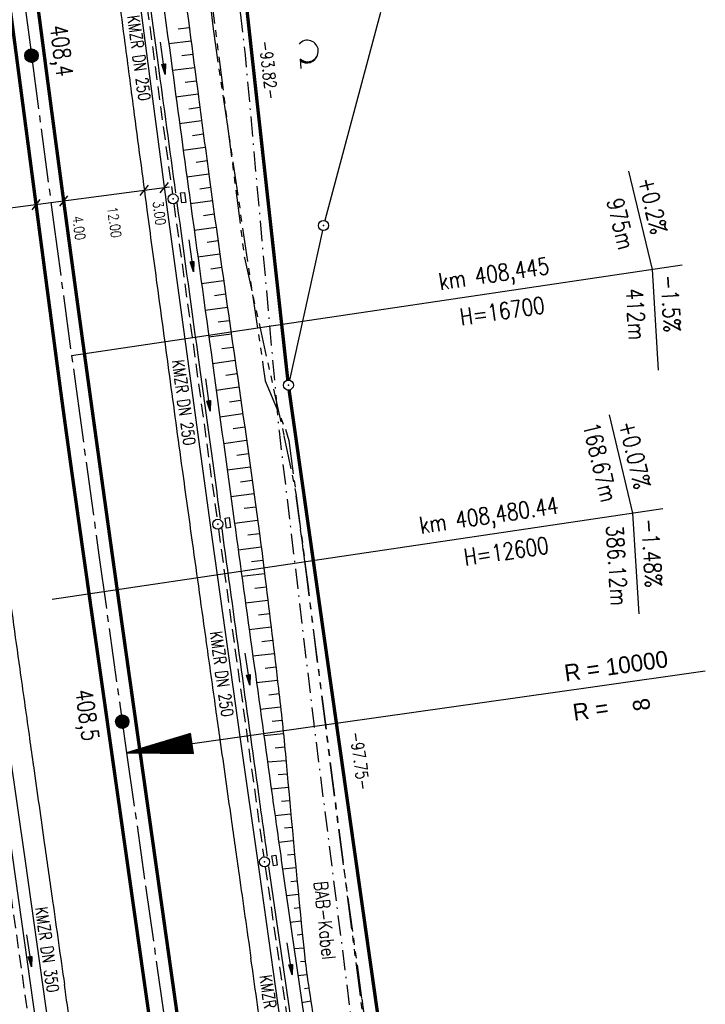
# Model space of a CAD drawing. Extents: x 446224 to 446791, y 446199 to 447379.
# Tile 25 of 113: x 446502 to 446604, y 446660 to 446807. Entities that reach past the tile are written whole.
import ezdxf
from ezdxf.enums import TextEntityAlignment as Align

# ---------------------------------------------------------------- set-up
doc = ezdxf.new("R2010")
doc.units = 0
doc.header["$LTSCALE"] = 2
doc.header["$MEASUREMENT"] = 0
for name, pattern in [('ACHSE', [5.5, 4, -0.5, 0.5, -0.5]), ('AUSGEZOGEN', [0]), ('BAB-FM2', [2.6, 1.5, -0.5, 0.1, -0.5]), ('GESTRICH-X2', [1.5, 1, -0.5]), ('PHANTOMX2', [5, 2.5, -0.5, 0.5, -0.5, 0.5, -0.5])]:
    doc.linetypes.add(name, pattern=pattern)
doc.layers.get('0').update_dxf_attribs({"linetype": 'AUSGEZOGEN'})
for name, color, linetype in [('201-ABSTAND', 8, 'AUSGEZOGEN'), ('201-GRENZL', 8, 'AUSGEZOGEN'), ('201-GRENZL-BAB', 7, 'AUSGEZOGEN'), ('201-GRENZP-BAB', 7, 'AUSGEZOGEN'), ('201GRENZP', 8, 'AUSGEZOGEN'), ('ACHSELEMENT', 1, 'AUSGEZOGEN'), ('ACHSETOP', 250, 'ACHSE'), ('BAB_FM', 5, 'BAB-FM2'), ('BOESCHG', 250, 'AUSGEZOGEN'), ('FBRTOP', 250, 'AUSGEZOGEN'), ('HEKT_B', 250, 'CONTINUOUS'), ('KANAL', 7, 'GESTRICH-X2'), ('Lichtwellenleiter COLT', 46, 'PHANTOMX2'), ('Lichtwellenleiter GLH', 46, 'PHANTOMX2'), ('MULDE', 250, 'AUSGEZOGEN'), ('NZ', 250, 'AUSGEZOGEN'), ('PFEIL', 7, 'CONTINUOUS'), ('PFEILTOP', 200, 'AUSGEZOGEN'), ('SCHRIFT', 7, 'AUSGEZOGEN'), ('SCHSYMBOL', 200, 'AUSGEZOGEN'), ('TEXTO', 4, 'CONTINUOUS'), ('WALD', 8, 'AUSGEZOGEN')]:
    doc.layers.add(name, color=color, linetype=linetype)
doc.styles.add('ROMANS', font='romans.shx', dxfattribs={"width": 0.8})
doc.styles.add('UNIR-H', font='unir_h.shx', dxfattribs={"width": 0.8})

# ---------------------------------------------------------------- blocks, each defined once
blk = doc.blocks.new('*X15')
at = {"color": 0}
for p, q in [((212.2338378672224, 257.3935923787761), (213.2417524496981, 258.4015069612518)), ((212.2358318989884, 257.4662970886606), (213.1690477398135, 258.3995129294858)), ((212.2367523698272, 257.3257962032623), (213.3095486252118, 258.3985924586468)), ((212.2437289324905, 257.2620620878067), (213.3732827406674, 258.3916158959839)), ((212.2440325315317, 257.5452083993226), (213.0901364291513, 258.3913122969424)), ((212.2541807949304, 257.201803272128), (213.4335415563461, 258.3811640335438)), ((212.2606187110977, 257.6325052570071), (213.0028395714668, 258.3747261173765)), ((212.2676832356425, 257.1445950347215), (213.4907497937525, 258.3676615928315)), ((212.283919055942, 257.0901201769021), (213.5452246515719, 258.3514257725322)), ((212.2898237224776, 257.732420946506), (212.9029238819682, 258.3455211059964)), ((212.3026459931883, 257.0381364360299), (213.5972083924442, 258.3326988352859)), ((212.3236761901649, 256.9884559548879), (213.6468888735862, 258.3116686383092)), ((212.3425626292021, 257.8558705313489), (212.7794742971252, 258.2927821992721)), ((212.3468627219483, 256.9409318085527), (213.6944130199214, 258.2884821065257)), ((212.3720904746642, 256.8954488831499), (213.739895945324, 258.2632543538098)), ((212.3992698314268, 256.851917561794), (213.7834272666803, 258.2360749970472)), ((212.4283322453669, 256.8102692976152), (213.8250755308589, 258.2070125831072)), ((212.4592271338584, 256.770453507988), (213.864891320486, 258.1761176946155)), ((212.4919197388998, 256.7324354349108), (213.9029093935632, 258.1434250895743)), ((212.5263897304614, 256.6961947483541), (213.9391500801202, 258.1089550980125)), ((212.5626304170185, 256.6617247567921), (213.9736200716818, 258.0727144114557)), ((212.6006484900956, 256.6290321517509), (214.0063126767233, 258.0346963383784)), ((212.6404642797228, 256.5981372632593), (214.0372075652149, 257.9948805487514)), ((212.6821125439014, 256.5690748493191), (214.0662699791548, 257.9532322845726)), ((212.7256438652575, 256.5418954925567), (214.0934493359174, 257.9097009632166)), ((212.7711267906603, 256.5166677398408), (214.1186770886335, 257.8642180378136)), ((212.8186509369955, 256.4934812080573), (214.1418636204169, 257.8166938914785)), ((212.8683314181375, 256.4724510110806), (214.1628938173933, 257.7670134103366)), ((212.9203151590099, 256.4537240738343), (214.1816207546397, 257.7150296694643)), ((212.9747900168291, 256.437488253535), (214.197856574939, 257.6605548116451)), ((213.0319982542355, 256.4239858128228), (214.2113590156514, 257.6033465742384)), ((213.0922570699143, 256.4135339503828), (214.2218108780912, 257.5430877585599)), ((213.1559911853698, 256.4065573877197), (214.2287874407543, 257.4793536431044)), ((213.2237873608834, 256.4036428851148), (214.2317019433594, 257.4115574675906)), ((213.2964920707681, 256.4056369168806), (214.2297079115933, 257.3388527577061)), ((213.3754033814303, 256.4138375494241), (214.22150727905, 257.2599414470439)), ((213.4627002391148, 256.4304237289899), (214.2049210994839, 257.1726445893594)), ((213.5626159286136, 256.4596287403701), (214.1757160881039, 257.0727288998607)), ((213.6860655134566, 256.5123676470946), (214.1229771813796, 256.9492793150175))]:
    blk.add_line(p, q, dxfattribs=at)
blk = doc.blocks.new('SRMAST2')
at = {"color": 0}
blk.add_circle((0, 0), 0.9989724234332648, dxfattribs=at)
blk.add_point((0, 0), dxfattribs=at)
blk.add_blockref('*X15', (-213.2327699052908, -257.4025749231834))
blk = doc.blocks.new('*X37')
at = {"color": 0}
for p, q in [((770.5477470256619, 144.9292139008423), (770.6591946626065, 145.0406615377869)), ((770.5605260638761, 145.0127036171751), (770.6498082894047, 145.1019858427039)), ((770.5733051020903, 145.0961933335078), (770.6404219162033, 145.1633101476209)), ((770.5860841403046, 145.1796830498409), (770.6310355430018, 145.2246344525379)), ((770.5988631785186, 145.2631727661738), (770.6216491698, 145.285958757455)), ((770.2410501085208, 142.9254607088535), (770.8844676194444, 143.5688782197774)), ((770.2538291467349, 143.0089504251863), (770.8750812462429, 143.6302025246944)), ((770.2666081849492, 143.092440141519), (770.8656948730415, 143.6915268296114)), ((770.2793872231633, 143.1759298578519), (770.8563084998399, 143.7528511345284)), ((770.2921662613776, 143.259419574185), (770.8469221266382, 143.8141754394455)), ((770.3049452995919, 143.3429092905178), (770.8375357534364, 143.8754997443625)), ((770.3177243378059, 143.4263990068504), (770.8281493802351, 143.9368240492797)), ((770.3305033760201, 143.5098887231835), (770.8187630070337, 143.9981483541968)), ((770.3432824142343, 143.5933784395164), (770.8093766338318, 144.0594726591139)), ((770.3560614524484, 143.6768681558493), (770.7999902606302, 144.1207969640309)), ((770.3688404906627, 143.7603578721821), (770.7906038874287, 144.1821212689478)), ((770.3816195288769, 143.8438475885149), (770.7812175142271, 144.2434455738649)), ((770.3943985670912, 143.9273373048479), (770.7718311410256, 144.3047698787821)), ((770.4071776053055, 144.0108270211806), (770.7624447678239, 144.3660941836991)), ((770.4199566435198, 144.0943167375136), (770.7530583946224, 144.4274184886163)), ((770.4327356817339, 144.1778064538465), (770.7436720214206, 144.4887427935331)), ((770.4455147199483, 144.2612961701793), (770.7342856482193, 144.5500670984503)), ((770.4582937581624, 144.344785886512), (770.7248992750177, 144.6113914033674)), ((770.4710727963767, 144.4282756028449), (770.7155129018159, 144.6727157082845)), ((770.4838518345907, 144.511765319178), (770.7061265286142, 144.7340400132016)), ((770.4966308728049, 144.5952550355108), (770.6967401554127, 144.7953643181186)), ((770.5094099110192, 144.6787447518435), (770.6873537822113, 144.8566886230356)), ((770.5221889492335, 144.7622344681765), (770.6779674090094, 144.9180129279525)), ((770.5349679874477, 144.8457241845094), (770.6685810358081, 144.9793372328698)), ((769.9343531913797, 140.9217075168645), (771.1097405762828, 142.0970949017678)), ((769.9471322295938, 141.0051972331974), (771.1003542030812, 142.1584192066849)), ((769.959911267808, 141.0886869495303), (771.0909678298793, 142.219743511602)), ((769.9726903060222, 141.172176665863), (771.0815814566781, 142.2810678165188)), ((769.9854693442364, 141.255666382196), (771.0721950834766, 142.342392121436)), ((769.9982483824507, 141.3391560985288), (771.0628087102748, 142.4037164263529)), ((770.0110274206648, 141.4226458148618), (771.0534223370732, 142.46504073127)), ((770.0238064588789, 141.5061355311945), (771.0440359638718, 142.5263650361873)), ((770.0365854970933, 141.5896252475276), (771.0346495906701, 142.5876893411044)), ((770.0493645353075, 141.6731149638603), (771.0252632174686, 142.6490136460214)), ((770.0621435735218, 141.7566046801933), (771.0158768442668, 142.7103379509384)), ((770.0749226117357, 141.8400943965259), (771.0064904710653, 142.7716622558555)), ((770.0877016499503, 141.923584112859), (770.9971040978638, 142.8329865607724)), ((770.1004806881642, 142.0070738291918), (770.9877177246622, 142.8943108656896)), ((770.1132597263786, 142.0905635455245), (770.9783313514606, 142.9556351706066)), ((770.1260387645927, 142.1740532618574), (770.9689449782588, 143.0169594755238)), ((770.138817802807, 142.2575429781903), (770.9595586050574, 143.0782837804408)), ((770.1515968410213, 142.3410326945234), (770.9501722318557, 143.1396080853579)), ((770.1643758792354, 142.4245224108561), (770.9407858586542, 143.2009323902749)), ((770.1771549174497, 142.5080121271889), (770.9313994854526, 143.2622566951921)), ((770.1899339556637, 142.591501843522), (770.9220131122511, 143.3235810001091)), ((770.2027129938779, 142.6749915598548), (770.9126267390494, 143.3849053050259)), ((770.2154920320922, 142.7584812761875), (770.9032403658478, 143.446229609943)), ((770.2282710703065, 142.8419709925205), (770.8938539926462, 143.50755391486)), ((769.6404353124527, 139.0014440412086), (771.3256271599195, 140.6866358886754)), ((769.6532143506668, 139.0849337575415), (771.3162407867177, 140.7479601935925)), ((769.665993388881, 139.1684234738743), (771.3068544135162, 140.8092844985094)), ((769.6787724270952, 139.2519131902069), (771.2974680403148, 140.8706088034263)), ((769.6915514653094, 139.33540290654), (771.2880816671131, 140.9319331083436)), ((769.7043305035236, 139.4188926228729), (771.2786952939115, 140.9932574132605)), ((769.7171095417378, 139.5023823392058), (771.2693089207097, 141.0545817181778)), ((769.729888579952, 139.5858720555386), (771.2599225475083, 141.1159060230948)), ((769.7426676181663, 139.6693617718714), (771.2505361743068, 141.1772303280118)), ((769.7554466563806, 139.7528514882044), (771.2411498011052, 141.2385546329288)), ((769.7682256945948, 139.8363412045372), (771.2317634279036, 141.2998789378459)), ((769.781004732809, 139.91983092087), (771.2223770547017, 141.3612032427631)), ((769.7937837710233, 140.003320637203), (771.2129906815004, 141.42252754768)), ((769.8065628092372, 140.0868103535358), (771.203604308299, 141.4838518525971)), ((769.8193418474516, 140.1703000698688), (771.1942179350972, 141.5451761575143)), ((769.8321208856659, 140.2537897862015), (771.1848315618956, 141.6065004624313)), ((769.84489992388, 140.3372795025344), (771.175445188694, 141.6678247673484)), ((769.8576789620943, 140.4207692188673), (771.1660588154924, 141.7291490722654)), ((769.8704580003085, 140.5042589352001), (771.1566724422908, 141.7904733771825)), ((769.8832370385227, 140.5877486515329), (771.1472860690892, 141.8517976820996)), ((769.8960160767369, 140.671238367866), (771.1378996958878, 141.9131219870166)), ((769.9087951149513, 140.7547280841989), (771.1285133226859, 141.9744462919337)), ((769.9215741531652, 140.8382178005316), (771.1191269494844, 142.0357705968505)), ((769.3337383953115, 136.9976908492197), (771.5509001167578, 139.2148525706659)), ((769.3465174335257, 137.0811805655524), (771.541513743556, 139.2761768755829)), ((769.3592964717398, 137.1646702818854), (771.5321273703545, 139.3375011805)), ((769.372075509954, 137.2481599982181), (771.5227409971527, 139.3988254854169)), ((769.3848545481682, 137.331649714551), (771.5133546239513, 139.4601497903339)), ((769.3976335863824, 137.4151394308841), (771.5039682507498, 139.5214740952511)), ((769.4104126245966, 137.4986291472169), (771.4945818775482, 139.5827984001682)), ((769.4231916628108, 137.5821188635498), (771.4851955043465, 139.6441227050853)), ((769.4359707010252, 137.6656085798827), (771.4758091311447, 139.7054470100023)), ((769.4487497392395, 137.7490982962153), (771.4664227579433, 139.7667713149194)), ((769.4615287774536, 137.8325880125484), (771.4570363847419, 139.8280956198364)), ((769.4743078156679, 137.9160777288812), (771.4476500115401, 139.8894199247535)), ((769.487086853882, 137.9995674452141), (771.4382636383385, 139.9507442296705)), ((769.4998658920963, 138.083057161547), (771.428877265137, 140.0120685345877)), ((769.5126449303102, 138.1665468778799), (771.4194908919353, 140.0733928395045)), ((769.5254239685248, 138.2500365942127), (771.4101045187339, 140.1347171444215)), ((769.5382030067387, 138.3335263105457), (771.4007181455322, 140.1960414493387)), ((769.550982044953, 138.4170160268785), (771.3913317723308, 140.2573657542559)), ((769.5637610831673, 138.5005057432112), (771.3819453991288, 140.3186900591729)), ((769.5765401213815, 138.5839954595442), (771.3725590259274, 140.3800143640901)), ((769.5893191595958, 138.6674851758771), (771.3631726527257, 140.4413386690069)), ((769.6020981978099, 138.7509748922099), (771.3537862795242, 140.502662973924)), ((769.6148772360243, 138.8344646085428), (771.3443999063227, 140.5639872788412)), ((769.6276562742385, 138.9179543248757), (771.335013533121, 140.6253115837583)), ((769.1164947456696, 135.5783656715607), (771.7104684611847, 138.1723393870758)), ((769.1292737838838, 135.6618553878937), (771.701082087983, 138.2336636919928)), ((769.1420528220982, 135.7453451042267), (771.6916957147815, 138.2949879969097)), ((769.1548318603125, 135.8288348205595), (771.6823093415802, 138.3563123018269)), ((769.1578397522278, 135.5489999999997), (771.7198548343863, 138.1110150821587)), ((769.1676108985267, 135.9123245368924), (771.6729229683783, 138.4176366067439)), ((769.1803899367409, 135.9958142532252), (771.6635365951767, 138.478960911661)), ((769.1931689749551, 136.0793039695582), (771.6541502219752, 138.5402852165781)), ((769.2059480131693, 136.1627936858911), (771.6447638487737, 138.6016095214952)), ((769.2187270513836, 136.2462834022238), (771.6353774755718, 138.662933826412)), ((769.2285504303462, 135.5489999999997), (771.7292412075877, 138.0496907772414)), ((769.2315060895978, 136.3297731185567), (771.6259911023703, 138.7242581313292)), ((769.2442851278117, 136.4132628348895), (771.6166047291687, 138.7855824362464)), ((769.2570641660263, 136.4967525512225), (771.6072183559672, 138.8469067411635)), ((769.2698432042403, 136.5802422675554), (771.5978319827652, 138.9082310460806)), ((769.2826222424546, 136.663731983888), (771.588445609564, 138.9695553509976)), ((769.2954012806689, 136.7472217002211), (771.5790592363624, 139.0308796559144)), ((769.2992611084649, 135.5489999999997), (771.7386275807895, 137.9883664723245)), ((769.308180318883, 136.8307114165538), (771.5696728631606, 139.0922039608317)), ((769.3209593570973, 136.9142011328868), (771.5602864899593, 139.1535282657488)), ((769.3699717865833, 135.5489999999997), (771.748013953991, 137.9270421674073)), ((769.4406824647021, 135.5489999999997), (771.7574003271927, 137.8657178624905)), ((769.5113931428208, 135.5489999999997), (771.7667867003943, 137.8043935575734)), ((769.5821038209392, 135.5489999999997), (771.7761730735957, 137.7430692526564)), ((769.6528144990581, 135.5489999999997), (771.7855594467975, 137.6817449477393)), ((769.7235251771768, 135.5489999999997), (771.7949458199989, 137.6204206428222)), ((769.7942358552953, 135.5489999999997), (771.8043321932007, 137.5590963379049)), ((769.8649465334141, 135.5489999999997), (771.8137185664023, 137.497772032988)), ((769.9356572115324, 135.5489999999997), (771.8231049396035, 137.436447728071)), ((770.0063678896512, 135.5489999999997), (771.8324913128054, 137.3751234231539)), ((770.0770785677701, 135.5489999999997), (771.8418776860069, 137.3137991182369)), ((770.1477892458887, 135.5489999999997), (771.8512640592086, 137.2524748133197)), ((770.2184999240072, 135.5489999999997), (771.8606504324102, 137.1911505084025)), ((770.289210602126, 135.5489999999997), (771.8700368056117, 137.1298262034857)), ((770.3599212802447, 135.5489999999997), (771.8794231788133, 137.0685018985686)), ((770.4306319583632, 135.5489999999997), (771.8888095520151, 137.0071775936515)), ((770.5013426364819, 135.5489999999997), (771.8981959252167, 136.9458532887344)), ((770.5720533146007, 135.5489999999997), (771.9075822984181, 136.8845289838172)), ((770.6427639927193, 135.5489999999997), (771.9169686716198, 136.8232046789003)), ((770.7134746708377, 135.5489999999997), (771.9263550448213, 136.7618803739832)), ((770.7841853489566, 135.5489999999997), (771.9357414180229, 136.7005560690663)), ((770.8548960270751, 135.5489999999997), (771.9451277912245, 136.6392317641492)), ((770.9256067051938, 135.5489999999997), (771.9545141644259, 136.5779074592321)), ((770.9963173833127, 135.5489999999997), (771.9639005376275, 136.5165831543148)), ((771.0670280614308, 135.5489999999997), (771.9732869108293, 136.455258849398)), ((771.1377387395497, 135.5489999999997), (771.9826732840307, 136.3939345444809)), ((771.2084494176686, 135.5489999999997), (771.9920596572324, 136.3326102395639)), ((771.2791600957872, 135.5489999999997), (772.0014460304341, 136.2712859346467)), ((771.3498707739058, 135.5489999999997), (772.0108324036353, 136.2099616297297)), ((771.4205814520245, 135.5489999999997), (772.0202187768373, 136.1486373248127)), ((771.4912921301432, 135.5489999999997), (772.0296051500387, 136.0873130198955)), ((771.5620028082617, 135.5489999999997), (772.03899152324, 136.0259887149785)), ((771.6327134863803, 135.5489999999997), (772.0483778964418, 135.9646644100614)), ((771.7034241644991, 135.5489999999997), (772.0577642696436, 135.9033401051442)), ((771.7741348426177, 135.5489999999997), (772.0671506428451, 135.8420158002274)), ((771.8448455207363, 135.5489999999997), (772.0765370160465, 135.7806914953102)), ((771.9155561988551, 135.5489999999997), (772.0859233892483, 135.719367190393)), ((771.9862668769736, 135.5489999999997), (772.0953097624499, 135.6580428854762)), ((772.0569775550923, 135.5489999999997), (772.1046961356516, 135.5967185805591))]:
    blk.add_line(p, q, dxfattribs=at)
blk = doc.blocks.new('ELPFEIL')
for p, q in [((2.28511e-11, 0), (-1.499999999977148, -9.800000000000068)), ((0, 0), (0, -70)), ((1.500000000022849, -9.800000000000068), (2.28511e-11, 0)), ((-1.499999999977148, -9.800000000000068), (1.500000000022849, -9.800000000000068))]:
    blk.add_line(p, q)
blk.add_blockref('*X37', (-770.6119999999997, -145.3489999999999))
blk = doc.blocks.new('GST')
at = {"color": 0}
blk.add_circle((0, 0), 0.75, dxfattribs=at)
blk.add_point((0, 0), dxfattribs=at)
blk = doc.blocks.new('13')
blk.add_lwpolyline([(0.7551444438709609, 1.217819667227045), (-0.7477110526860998, 1.217819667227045), (-0.7477110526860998, 1.800570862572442), (0.7551444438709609, 1.800570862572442)], close=True)
at = {"rotation": 180}
blk.add_blockref('GST', (0, 0), dxfattribs=at)
blk = doc.blocks.new('PFEIL2')
at = {"color": 0}
for p, q in [((0.8796887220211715, 0.0024565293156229), (-2.401395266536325, -0.0115320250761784)), ((0.8808543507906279, -0.2709205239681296), (0.8785230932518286, 0.2758335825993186)), ((0.8785230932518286, 0.2758335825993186), (2.429089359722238, 0.0090619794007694)), ((0.9110887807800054, 0.2702307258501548), (0.8785706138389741, 0.2646884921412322)), ((0.9651190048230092, 0.2609349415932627), (0.8786494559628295, 0.2461975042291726)), ((1.01914922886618, 0.2516391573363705), (0.8787282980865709, 0.2277065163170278)), ((1.073179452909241, 0.24234337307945), (0.8788071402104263, 0.2092155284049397)), ((1.127209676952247, 0.2330475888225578), (0.8788859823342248, 0.1907245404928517)), ((1.181239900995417, 0.2237518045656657), (0.8789648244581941, 0.1722335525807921)), ((1.235270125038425, 0.2144560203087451), (0.8790436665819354, 0.1537425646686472)), ((1.289300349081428, 0.2051602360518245), (0.8791225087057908, 0.1352515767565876)), ((1.34333057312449, 0.195864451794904), (0.8792013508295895, 0.1167605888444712)), ((1.397360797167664, 0.1865686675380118), (0.8792801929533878, 0.0982696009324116)), ((1.451391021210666, 0.1772728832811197), (0.8793590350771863, 0.0797786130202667)), ((1.505421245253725, 0.1679770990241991), (0.8794378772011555, 0.0612876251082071)), ((1.559451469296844, 0.1586813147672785), (0.8795167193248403, 0.0427966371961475)), ((1.613481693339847, 0.1493855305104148), (0.8795955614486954, 0.024305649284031)), ((1.66751191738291, 0.140089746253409), (0.8796744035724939, 0.005814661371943)), ((1.721542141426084, 0.1307939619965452), (0.8797532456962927, -0.0126763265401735)), ((1.775572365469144, 0.1214981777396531), (0.8798320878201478, -0.0311673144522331)), ((1.82960258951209, 0.1122023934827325), (0.8799109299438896, -0.0496583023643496)), ((1.883632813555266, 0.1029066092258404), (0.8799897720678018, -0.0681492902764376)), ((1.937663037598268, 0.0936108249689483), (0.8800686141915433, -0.08664027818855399)), ((1.991693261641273, 0.0843150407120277), (0.8801474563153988, -0.105131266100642)), ((2.045723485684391, 0.0750192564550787), (0.8802262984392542, -0.1236222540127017)), ((2.099753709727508, 0.0657234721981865), (0.8803051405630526, -0.1421132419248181)), ((2.153783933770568, 0.056427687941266), (0.8803839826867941, -0.1606042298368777)), ((2.207814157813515, 0.0471319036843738), (0.8804628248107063, -0.1790952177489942)), ((2.261844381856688, 0.0378361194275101), (0.8805416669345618, -0.1975862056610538)), ((2.31587460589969, 0.0285403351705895), (0.8806205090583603, -0.2160771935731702)), ((2.36990482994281, 0.0192445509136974), (0.8806993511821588, -0.2345681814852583)), ((2.423935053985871, 0.009948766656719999), (0.8807781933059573, -0.2530591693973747)), ((2.429089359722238, 0.0090619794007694), (0.8808543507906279, -0.2709205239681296))]:
    blk.add_line(p, q, dxfattribs=at)
blk = doc.blocks.new('LW')
at = {"color": 0}
blk.add_line((1.183104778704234, 0.003239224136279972), (2.575020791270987, 0.003239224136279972), dxfattribs=at)
for centre, radius, start, end in [((0.06500848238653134, 1.18934238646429), 1.6, 312.7201705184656, 226.7249100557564), ((0.1693974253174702, 1.079625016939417), 1.681376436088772, 321.1991577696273, 68.98442766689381), ((0.08303413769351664, 1.129000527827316), 1.668210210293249, 319.2915744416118, 65.21006841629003)]:
    blk.add_arc(centre, radius, start, end, dxfattribs=at)

msp = doc.modelspace()

# ---------------------------------------------------------------- linework, layer by layer
msp.add_line((446524.3329833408, 446781.8653649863), (446488.7244827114, 446777.1577907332))
at = {"layer": '201-GRENZL'}
for p, q in [((446555.7158278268, 446807.815631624), (446547.4433835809, 446776.8750034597)), ((446547.0884813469, 446775.4180046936), (446542.191093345, 446753.1324270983))]:
    msp.add_line(p, q, dxfattribs=at)
at = {"layer": '201-GRENZL-BAB', "const_width": 0.5, "flags": 128}
for points in [[(446541.9472925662, 446753.1460718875), (446531.8225445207, 446844.904802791)], [(446542.1349600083, 446751.6578457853), (446555.6545775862, 446656.362734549)]]:
    msp.add_lwpolyline(points, dxfattribs=at)
at = {"layer": 'ACHSELEMENT'}
msp.add_line((446587.2944422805, 446707.5223441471), (446604.0108613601, 446709.8914175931), dxfattribs=at)
at = {"layer": 'ACHSETOP'}
for p, q in [((446502.689, 446810.231), (446503.841, 446801.414)), ((446503.841, 446801.414), (446507.121, 446776.63)), ((446507.121, 446776.63), (446510.463, 446751.854)), ((446510.463, 446751.854), (446513.866, 446727.0870000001)), ((446513.866, 446727.0870000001), (446517.3320000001, 446702.329)), ((446517.3320000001, 446702.329), (446517.987, 446697.7)), ((446517.987, 446697.7), (446520.839, 446677.576)), ((446520.839, 446677.576), (446524.348, 446652.824))]:
    msp.add_line(p, q, dxfattribs=at)
at = {"layer": 'BAB_FM', "flags": 128}
msp.add_lwpolyline([(446480.7906767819, 447302.551145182), (446478.1469815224, 447289.4273062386), (446476.4886209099, 447271.8865915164), (446476.5281424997, 447247.9017371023), (446484.5112992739, 447175.569241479), (446483.899316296, 447156.3277374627), (446485.0998423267, 447147.9123505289), (446492.371739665, 447098.437513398), (446506.717076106, 446999.4648242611), (446514.6298209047, 446950.0702240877), (446522.1459118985, 446900.6257487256), (446529.7410670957, 446851.2019008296), (446535.5966341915, 446801.5291554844), (446540.6400142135, 446745.5469832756), (446545.8015363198, 446702.0095210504), (446555.6990432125, 446623.6379383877), (446560.3311775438, 446603.0671925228)], dxfattribs=at)
at = {"layer": 'BOESCHG'}
for p, q in [((446525.6377713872, 446805.4050545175), (446527.2984621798, 446805.6231531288)), ((446527.2912123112, 446805.6629976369), (446527.2931952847, 446805.6632580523)), ((446527.2974706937, 446805.6230229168), (446527.2984621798, 446805.6231531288)), ((446524.2453768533, 446803.2043063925), (446527.5590952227, 446803.6402084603)), ((446527.552828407, 446803.6801818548), (446527.5538198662, 446803.6803122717)), ((446527.5571123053, 446803.6399476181), (446527.5590952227, 446803.6402084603)), ((446526.1669812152, 446801.4394988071), (446527.8201466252, 446801.6573188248)), ((446527.8128799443, 446801.6971602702), (446527.8148628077, 446801.6974215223)), ((446527.819155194, 446801.6571881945), (446527.8201466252, 446801.6573188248)), ((446524.7824444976, 446799.2390794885), (446528.0816163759, 446799.6744843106)), ((446528.0753326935, 446799.7144550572), (446528.0763240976, 446799.7145858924)), ((446528.0796335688, 446799.6742226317), (446528.0816163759, 446799.6744843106)), ((446526.6974458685, 446797.4741148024), (446528.3435044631, 446797.6917050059)), ((446528.3362209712, 446797.7315433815), (446528.3382037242, 446797.7318054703)), ((446528.3425130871, 446797.6915739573), (446528.3435044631, 446797.6917050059)), ((446525.320650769, 446795.2740148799), (446528.6058108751, 446795.7089809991)), ((446528.599510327, 446795.7489490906), (446528.6005016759, 446795.7490803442)), ((446528.6038281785, 446795.7087184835), (446528.6058108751, 446795.7089809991)), ((446527.2295571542, 446793.5084823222), (446528.8687531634, 446793.7263415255)), ((446528.861441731, 446793.7661747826), (446528.8634243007, 446793.7664382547)), ((446528.8677618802, 446793.7262097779), (446528.8687531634, 446793.7263415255)), ((446525.8604285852, 446791.3070119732), (446529.1328194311, 446791.7438515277)), ((446529.1264762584, 446791.7838128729), (446529.1274674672, 446791.7839451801)), ((446529.1308370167, 446791.7435868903), (446529.1328194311, 446791.7438515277)), ((446527.7644222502, 446789.5424818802), (446529.3980278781, 446789.7615140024)), ((446529.3906705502, 446789.8013388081), (446529.3926528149, 446789.8016045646)), ((446529.3970367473, 446789.7613811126), (446529.3980278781, 446789.7615140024)), ((446526.4015253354, 446787.3399358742), (446529.6643784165, 446787.7793296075)), ((446529.6579892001, 446787.8192836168), (446529.6589802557, 446787.8194170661)), ((446529.6623963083, 446787.7790626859), (446529.6643784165, 446787.7793296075)), ((446528.3022129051, 446785.576884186), (446529.9318709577, 446785.797299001)), ((446529.9244677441, 446785.8371153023), (446529.9264497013, 446785.8373833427)), ((446529.9308799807, 446785.7971649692), (446529.9318709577, 446785.797299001)), ((446526.9439052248, 446783.3730498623), (446530.2005054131, 446783.8154228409)), ((446530.1940701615, 446783.8553694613), (446530.1950610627, 446783.8555040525)), ((446530.1985236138, 446783.8151536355), (446530.2005054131, 446783.8154228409)), ((446528.8429665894, 446781.6115741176), (446530.4703242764, 446781.8337076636)), ((446530.4628723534, 446781.8735148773), (446530.4648539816, 446781.8737853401)), ((446530.4693334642, 446781.8335724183), (446530.4703242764, 446781.8337076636)), ((446527.4876031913, 446779.4057082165), (446530.7415066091, 446779.8521786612)), ((446530.7350176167, 446779.8921165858), (446530.7360083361, 446779.8922525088)), ((446530.7395251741, 446779.8519067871), (446530.7415066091, 446779.8521786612)), ((446529.3868689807, 446777.6464122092), (446531.0140722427, 446777.8708394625)), ((446531.0065647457, 446777.9106362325), (446531.0085459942, 446777.9109094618)), ((446531.0130816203, 446777.8707028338), (446531.0140722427, 446777.8708394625)), ((446528.0317771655, 446775.4382665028), (446531.2880210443, 446775.8896910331)), ((446531.2814762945, 446775.9296198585), (446531.2824668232, 446775.9297571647)), ((446531.2860399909, 446775.8894163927), (446531.2880210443, 446775.8896910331)), ((446529.9336453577, 446773.6816424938), (446531.5633528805, 446773.9087343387)), ((446531.5557898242, 446773.9485205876), (446531.5577706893, 446773.948796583)), ((446531.5623624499, 446773.908596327), (446531.5633528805, 446773.9087343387)), ((446528.5761479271, 446771.4708359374), (446531.8400676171, 446771.9279703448)), ((446531.8334671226, 446771.9678899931), (446531.8344574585, 446771.9680286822)), ((446531.8380869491, 446771.9276929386), (446531.8400676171, 446771.9279703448)), ((446530.4832864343, 446769.7172600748), (446532.1181651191, 446769.9474000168)), ((446532.1105465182, 446769.9871756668), (446532.112526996, 446769.9874544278)), ((446532.1171748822, 446769.9472606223), (446532.1181651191, 446769.9474000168)), ((446529.1207174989, 446767.5034018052), (446532.3976452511, 446767.9670243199)), ((446532.3909890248, 446768.0069347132), (446532.3919791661, 446768.007074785)), ((446532.3956649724, 446767.9667441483), (446532.3976452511, 446767.9670243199)), ((446531.0357926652, 446765.7532615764), (446532.6785078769, 446765.9868442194)), ((446532.6708337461, 446766.0266091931), (446532.6728138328, 446766.0268907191)), ((446532.6775178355, 446765.9867034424), (446532.6785078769, 446765.9868442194)), ((446529.6654878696, 446763.5359496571), (446532.9607528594, 446764.0068606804)), ((446532.9540409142, 446764.0467617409), (446532.955030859, 446764.046903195)), ((446532.9587729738, 446764.0065777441), (446532.9607528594, 446764.0068606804)), ((446531.5911645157, 446761.7896435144), (446533.2443800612, 446762.0270746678)), ((446533.2366504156, 446762.0668288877), (446533.2386301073, 446762.0671131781)), ((446533.2433902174, 446762.0269325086), (446533.2443800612, 446762.0270746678)), ((446530.2104610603, 446759.5684648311), (446533.5293893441, 446760.0474871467)), ((446533.5226216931, 446760.0873787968), (446533.5236114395, 446760.087521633)), ((446533.5274098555, 446760.0472014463), (446533.5293893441, 446760.0474871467)), ((446532.149402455, 446757.8264023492), (446533.8157805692, 446758.0680990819)), ((446533.8079954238, 446758.1078424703), (446533.8099747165, 446758.1081295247)), ((446533.8147909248, 446758.0679555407), (446533.8157805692, 446758.0680990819)), ((446530.7556391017, 446755.6009326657), (446534.1035535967, 446756.088911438)), ((446534.0967302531, 446756.1287935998), (446534.097719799, 446756.1289378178)), ((446534.1015745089, 446756.088622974), (446534.1035535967, 446756.088911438)), ((446532.7105085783, 446753.8635349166), (446534.3927082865, 446754.1099251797)), ((446534.3848676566, 446754.1496576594), (446534.3868465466, 446754.1499474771)), ((446534.3917188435, 446754.1097802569), (446534.3927082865, 446754.1099251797)), ((446531.3004829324, 446751.6373673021), (446534.6824867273, 446752.131028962)), ((446534.6756543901, 446752.170909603), (446534.6766439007, 446752.1710540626)), ((446534.6805076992, 446752.1307400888), (446534.6824867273, 446752.131028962)), ((446533.2713124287, 446749.905842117), (446534.9702231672, 446750.1518342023)), ((446534.9624469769, 446750.191579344), (446534.964426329, 446750.1918659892)), ((446534.9692334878, 446750.1516909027), (446534.9702231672, 446750.1518342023)), ((446535.2489448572, 446748.2122064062), (446535.2499346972, 446748.2123485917)), ((446531.8443703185, 446747.6823727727), (446535.2556855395, 446748.1723101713)), ((446535.2537058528, 446748.1720258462), (446535.2556855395, 446748.1723101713)), ((446533.8276314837, 446745.9486950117), (446535.5388734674, 446746.1924594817)), ((446535.5311886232, 446746.2322223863), (446535.5331686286, 446746.2325044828)), ((446535.5378834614, 446746.1923184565), (446535.5388734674, 446746.1924594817)), ((446532.3884600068, 446743.7275177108), (446535.8197865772, 446744.2122847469)), ((446535.8131375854, 446744.2521963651), (446535.8141277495, 446744.2523362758)), ((446535.8178062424, 446744.2120049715), (446535.8197865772, 446744.2122847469)), ((446534.3795035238, 446741.9909588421), (446536.0984244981, 446742.2317885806)), ((446536.0908310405, 446742.2715690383), (446536.0928116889, 446742.2718465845)), ((446536.0974341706, 446742.2316498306), (446536.0984244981, 446742.2317885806)), ((446532.9327579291, 446739.7727588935), (446536.3747868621, 446740.250973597)), ((446536.3682295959, 446740.2909003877), (446536.3692200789, 446740.2910380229)), ((446536.3728058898, 446740.2506983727), (446536.3747868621, 446740.250973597)), ((446534.9269300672, 446738.0326222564), (446536.6488733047, 446738.2698424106)), ((446536.6413712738, 446738.3096402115), (446536.6433525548, 446738.3099132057)), ((446536.647882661, 446738.2697059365), (446536.6488733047, 446738.2698424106)), ((446533.4772700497, 446735.8180529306), (446536.920683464, 446736.2883976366)), ((446536.9142179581, 446736.328339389), (446536.9152087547, 446736.3284747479)), ((446536.9187018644, 446736.2881269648), (446536.920683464, 446736.2883976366)), ((446535.4699126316, 446734.0736741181), (446537.1902169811, 446734.30664189)), ((446537.1828064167, 446734.3464568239), (446537.1847883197, 446734.3467252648)), ((446537.1892260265, 446734.3065076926), (446537.1902169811, 446734.30664189)), ((446534.0220027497, 446731.8633568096), (446537.4574735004, 446732.324577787)), ((446537.4510997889, 446732.3645342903), (446537.452090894, 446732.3646673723)), ((446537.4554912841, 446732.3243116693), (446537.4574735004, 446732.324577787)), ((446536.0084653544, 446730.1141050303), (446537.7224526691, 446730.3422079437)), ((446537.7151336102, 446730.3820398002), (446537.7171161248, 446730.3823036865)), ((446537.7214614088, 446730.3420760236), (446537.7224526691, 446730.3422079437)), ((446534.5662089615, 446727.9147274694), (446537.9834026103, 446728.3593025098)), ((446537.9771913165, 446728.3992846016), (446537.9781829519, 446728.399413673)), ((446537.9814193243, 446728.3590444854), (446537.9834026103, 446728.3593025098)), ((446536.5382685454, 446726.1595355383), (446538.2385014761, 446726.3756358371)), ((446538.2314161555, 446726.4155099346), (446538.2334001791, 446726.4157622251)), ((446538.2375094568, 446726.3755097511), (446538.2385014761, 446726.3756358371)), ((446535.1099710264, 446723.9720310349), (446538.4877468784, 446724.3912251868)), ((446538.4817716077, 446724.4312432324), (446538.4827639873, 446724.4313664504)), ((446538.4857621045, 446724.3909788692), (446538.4877468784, 446724.3912251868)), ((446537.0572694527, 446722.2010580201), (446538.731891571, 446722.4061813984)), ((446538.7249883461, 446722.4460874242), (446538.7269735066, 446722.4463306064)), ((446538.7308989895, 446722.4060598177), (446538.731891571, 446722.4061813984)), ((446535.6559191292, 446720.0162041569), (446538.9745387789, 446720.4209548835)), ((446538.9686488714, 446720.4609855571), (446538.9696415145, 446720.461106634)), ((446538.9725534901, 446720.4207127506), (446538.9745387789, 446720.4209548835)), ((446537.5727227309, 446718.2360277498), (446539.2161575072, 446718.4356029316)), ((446539.2092956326, 446718.4755160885), (446539.2112810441, 446718.4757572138)), ((446539.2151648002, 446718.4354823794), (446539.2161575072, 446718.4356029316)), ((446536.2027540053, 446716.0566785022), (446539.4567476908, 446716.4501260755)), ((446539.4508992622, 446716.4901628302), (446539.4518920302, 446716.4902828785)), ((446539.4547621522, 446716.4498859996), (446539.4567476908, 446716.4501260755)), ((446538.0863133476, 446714.2707028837), (446539.6963092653, 446714.464524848)), ((446539.6894887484, 446714.504445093), (446539.6914744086, 446714.504684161)), ((446539.6953164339, 446714.4644053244), (446539.6963092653, 446714.464524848)), ((446536.7499784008, 446712.0970586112), (446539.9348421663, 446712.4787997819)), ((446539.929035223, 446712.5188425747), (446539.9300281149, 446712.5189615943)), ((446539.9328563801, 446712.4785617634), (446539.9348421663, 446712.4787997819)), ((446538.5980417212, 446710.3050808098), (446540.17234633, 446710.4929514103)), ((446540.1655671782, 446710.5328787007), (446540.167553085, 446710.5331157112)), ((446540.1713533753, 446710.4928329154), (446540.17234633, 446710.4929514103)), ((446537.297593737, 446708.1373345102), (446540.4088216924, 446708.5069802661)), ((446540.4030562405, 446708.5470290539), (446540.4040492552, 446708.5471470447)), ((446540.4068356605, 446708.5067443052), (446540.4088216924, 446708.5069802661)), ((446539.1071845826, 446706.3419161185), (446540.6435951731, 446706.5208058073)), ((446540.6369283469, 446706.5607520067), (446540.6389149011, 446706.5609835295)), ((446540.6426018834, 446706.5206901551), (446540.6435951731, 446706.5208058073)), ((446537.8427819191, 446704.1978627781), (446540.8694975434, 446704.5336017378)), ((446540.8640419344, 446704.5736939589), (446540.8650358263, 446704.5738043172)), ((446540.8675097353, 446704.5333812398), (446540.8694975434, 446704.5336017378)), ((446539.599775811, 446702.3886642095), (446541.0845901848, 446702.545198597)), ((446541.0783582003, 446702.5852149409), (446541.0803471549, 446702.5854248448)), ((446541.083595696, 446702.5450937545), (446541.0845901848, 446702.545198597)), ((446538.3873289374, 446700.2657098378), (446541.2888667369, 446700.5556551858)), ((446541.2838474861, 446700.59580437), (446541.2848425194, 446700.5959039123)), ((446541.2868766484, 446700.5554563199), (446541.2888667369, 446700.5556551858)), ((446540.0711110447, 446698.4317573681), (446541.4823211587, 446698.5650303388)), ((446541.4765247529, 446698.605112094), (446541.4785158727, 446698.6053003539)), ((446541.4813255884, 446698.5649363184), (446541.4823211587, 446698.5650303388)), ((446538.9330603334, 446696.3276921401), (446541.6651006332, 446696.5733975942)), ((446541.6604817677, 446696.6135947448), (446541.6614777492, 446696.6136843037)), ((446541.6631086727, 446696.5732184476), (446541.6651006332, 446696.5733975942)), ((446540.5266344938, 446694.4619919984), (446541.8449565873, 446694.5815018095)), ((446541.8393131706, 446694.6216053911), (446541.8413050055, 446694.6217859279)), ((446541.8439606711, 446694.5814115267), (446541.8449565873, 446694.5815018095)), ((446539.4836393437, 446692.3574148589), (446542.0262314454, 446692.5897346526)), ((446542.0215553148, 446692.6299251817), (446542.0225511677, 446692.6300161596)), ((446542.0242397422, 446692.5895526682), (446542.0262314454, 446692.5897346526)), ((446540.9841558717, 446690.485308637), (446542.2089251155, 446690.5980971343)), ((446542.203224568, 446690.638192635), (446542.2052161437, 446690.6383760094)), ((446542.207929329, 446690.5980054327), (446542.2089251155, 446690.5980971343)), ((446540.036579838, 446688.387892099), (446542.3930375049, 446688.6065902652)), ((446542.3883041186, 446688.6467740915), (446542.389299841, 446688.646866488)), ((446542.3910460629, 446688.6064054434), (446542.3930375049, 446688.6065902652)), ((446541.4469275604, 446686.5093765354), (446542.5785685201, 446686.6152150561)), ((446542.5728108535, 446686.6553023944), (446542.574802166, 446686.655488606)), ((446542.5775728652, 446686.6151219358), (446542.5785685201, 446686.6152150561)), ((446540.5955065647, 446684.4194593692), (446542.7655180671, 446684.6239725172)), ((446542.7607274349, 446684.6641495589), (446542.7617230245, 446684.664243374)), ((446542.7635268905, 446684.6237848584), (446542.7655180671, 446684.6239725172)), ((446541.9155627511, 446682.5342603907), (446542.9538860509, 446682.6328636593)), ((446542.9480712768, 446682.6729427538), (446542.9500623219, 446682.6731318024)), ((446542.9528905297, 446682.6327691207), (446542.9538860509, 446682.6328636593)), ((446541.1622201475, 446680.4522986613), (446543.1436723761, 446680.6418894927)), ((446543.1388245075, 446680.6820596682), (446543.1398199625, 446680.6821549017)), ((446543.1416814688, 446680.6416989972), (446543.1436723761, 446680.6418894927)), ((446542.3916260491, 446678.5601200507), (446543.3348769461, 446678.6510510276)), ((446543.3290050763, 446678.6911217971), (446543.33099585, 446678.6913136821)), ((446543.3338815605, 446678.6509550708), (446543.3348769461, 446678.6510510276)), ((446541.7345109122, 446676.4862128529), (446543.527499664, 446676.6603492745)), ((446543.5225945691, 446676.7005125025), (446543.5235898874, 446676.700609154)), ((446543.5255090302, 446676.6601559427), (446543.527499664, 446676.6603492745)), ((446542.8710840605, 446674.5865767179), (446543.7215404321, 446674.6697852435)), ((446543.7156114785, 446674.7098476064), (446543.7176019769, 446674.7100423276)), ((446543.7205451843, 446674.6696878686), (446543.7215404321, 446674.6697852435)), ((446542.3067258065, 446672.5206528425), (446543.9169991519, 446672.6793599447)), ((446543.9120368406, 446672.7195161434), (446543.9130320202, 446672.719614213)), ((446543.9150087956, 446672.6791637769), (446543.9169991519, 446672.6793599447)), ((446543.3533406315, 446670.6135696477), (446544.1138757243, 446670.6890743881)), ((446544.107889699, 446670.7291282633), (446544.1098799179, 446670.7293258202)), ((446544.1128806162, 446670.6889755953), (446544.1138757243, 446670.6890743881)), ((446542.8788671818, 446668.5556023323), (446544.3121700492, 446668.6989295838)), ((446544.3071505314, 446668.7390786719), (446544.3081455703, 446668.7391781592)), ((446544.3101799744, 446668.6987305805), (446544.3121700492, 446668.6989295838)), ((446543.8461950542, 446666.6306386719), (446544.5242694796, 446666.7102574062)), ((446544.5175751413, 446666.7501990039), (446544.5195616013, 446666.7504313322)), ((446544.5232763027, 446666.7101407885), (446544.5242694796, 446666.7102574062)), ((446543.4581315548, 446664.541188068), (446544.7799039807, 446664.726727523)), ((446544.7733000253, 446664.7666463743), (446544.7742903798, 446664.766784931)), ((446544.7779233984, 446664.7264495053), (446544.7799039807, 446664.726727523)), ((446544.4093772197, 446662.6481320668), (446545.0730025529, 446662.7483406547)), ((446545.0649864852, 446662.7880381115), (446545.0669640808, 446662.7883366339)), ((446545.0720137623, 446662.7481913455), (446545.0730025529, 446662.7483406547)), ((446544.0318562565, 446660.5651647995), (446545.3739907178, 446660.7711217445)), ((446545.3668679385, 446660.8109515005), (446545.3678563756, 446660.8111031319)), ((446545.3720138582, 446660.7708183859), (446545.3739907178, 446660.7711217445))]:
    msp.add_line(p, q, dxfattribs=at)
at = {"layer": 'BOESCHG', "flags": 128}
msp.add_lwpolyline([(446503.283, 446979.964, 0.003719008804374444), (446506.7340849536, 446954.8788150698, 0.006400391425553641), (446509.034, 446940.346, 0.0005051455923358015), (446513.154167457, 446916.4534071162, -0.00216946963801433), (446514.095, 446910.887, -0.003232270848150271), (446516.9135146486, 446893.0401055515, -0.003453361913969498), (446519.328, 446876.302, -0.01257303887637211), (446522.4741306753, 446848.1290154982, 0.0108662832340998), (446526.003, 446815.52, 0.0005388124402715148), (446528.6638145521, 446795.2633602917, 0.0008904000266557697), (446530.309, 446783.01, 0.00260920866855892), (446534.4949887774, 446753.405327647, -0.003347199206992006), (446537.724, 446730.323, -0.002530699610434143), (446538.594750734, 446723.5162380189, -0.001060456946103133), (446540.556, 446707.258, -0.007087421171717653), (446541.6358112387, 446696.8881058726, 0.002565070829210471), (446544.36, 446668.211, 0.01214628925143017), (446544.8928151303, 446663.9407613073, 0.003957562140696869), (446546.949, 446650.896)], format="xyb", dxfattribs=at)
at = {"layer": 'FBRTOP'}
msp.add_lwpolyline([(446489.7377640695, 447041.4223414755), (446498.1047804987, 446977.144364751), (446504.5587827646, 446927.562347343), (446514.2397827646, 446853.1893473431), (446517.4667714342, 446828.3994343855), (446519.5466891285, 446812.4260665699), (446520.6959009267, 446803.6304190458), (446523.9712632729, 446778.8814616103), (446527.3076197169, 446754.1473002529), (446530.7048208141, 446729.4225046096), (446534.1660828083, 446704.6983486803), (446534.8193264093, 446700.0817614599), (446537.6708074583, 446679.9614261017), (446541.1797022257, 446655.210168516), (446544.687810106, 446630.4564074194), (446548.195810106, 446605.7034074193), (446551.3165920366, 446583.6850677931)], dxfattribs=at)
at = {"layer": 'FBRTOP', "const_width": 0.5}
msp.add_lwpolyline([(446492.682, 446901.867, 9.915116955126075e-05), (446496.4730065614, 446872.5482387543, 0.0002222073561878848), (446498.173, 446859.467, 1.007219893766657e-06), (446505.0432687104, 446806.7851746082, 0.0001453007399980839), (446505.091, 446806.42, 0.0007602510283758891), (446508.485335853, 446780.8121525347, 0.0008200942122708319), (446511.7070000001, 446757.083, 0.0004352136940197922), (446515.1208734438, 446732.4030818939, 0.0004768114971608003), (446518.278, 446709.882, 5.029025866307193e-05), (446521.8295, 446684.7405, -5.16499480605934e-05), (446525.381, 446659.599, -5.7416249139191e-05), (446527.9163232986, 446641.6228267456, 3.340184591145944e-05), (446532.273, 446610.722, 0.001912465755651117), (446534.676859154, 446594.1391196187, -0.003213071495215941), (446536.0820000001, 446584.265, -0.009552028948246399), (446536.5035054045, 446580.6421856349, 0.01006678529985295), (446536.907, 446577.205, 0.001137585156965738)], format="xyb", dxfattribs=at)
at = {"layer": 'FBRTOP', "const_width": 0.5, "flags": 128}
for points in [[(446488.526, 446901.347, -5.359488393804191e-05), (446490.3837329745, 446887.220538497, -0.0001998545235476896), (446490.88, 446883.432), (446497.266, 446834.529, 5.001423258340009e-06), (446497.8243370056, 446830.2545013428, 8.758322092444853e-07), (446501.013, 446805.845, 0.0002693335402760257), (446501.0667820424, 446805.4350187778, 2.260259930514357e-06), (446507.502, 446756.585, 0.002022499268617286), (446509.635570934, 446740.8803737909, 0.0009954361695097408), (446514.1629999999, 446708.999)], [(446514.1629999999, 446708.999, 4.718728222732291e-05), (446518.9133299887, 446675.5207076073, 9.266815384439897e-05), (446521.3370000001, 446658.474), (446528.271, 446609.769, -2.528361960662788e-05), (446529.6367127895, 446600.1726369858, -1.026166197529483e-05), (446533, 446576.528)]]:
    msp.add_lwpolyline(points, format="xyb", dxfattribs=at)
at = {"layer": 'FBRTOP', "flags": 128}
msp.add_lwpolyline([(446499.339, 446706.442), (446502.884, 446681.578), (446506.387, 446656.8920000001), (446509.9, 446632.257), (446513.47, 446607.747), (446517.452, 446578.855)], dxfattribs=at)
at = {"layer": 'FBRTOP'}
for centre, radius, start, end in [((520128.5646768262, 456428.2703438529), 74237.43971261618, 187.4439179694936, 187.4494820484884), ((452732.5717242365, 447615.8658476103), 6267.752799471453, 187.4494820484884, 187.5389105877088), ((461495.8466854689, 448775.6278554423), 15107.43808577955, 187.5389105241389, 187.5965124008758), ((453964.9589070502, 447771.2594532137), 7509.87093447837, 187.5965124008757, 187.6821793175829), ((457661.8605278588, 448269.9293318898), 11240.25338696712, 187.6821792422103, 187.7522023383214), ((457687.5421951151, 448273.4254588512), 11266.17193123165, 187.7522023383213, 187.8234854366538), ((453335.6774041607, 447675.4767329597), 6873.419964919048, 187.8234853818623, 187.9147470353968), ((462200.1938845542, 448907.855644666), 15823.19148229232, 187.9147470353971, 187.9693379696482), ((462215.1752581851, 448909.9527600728), 15866.31893712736, 187.9147659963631, 187.9693380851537), ((453280.3060747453, 447659.1146106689), 6816.318955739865, 187.9693381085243, 188.0525130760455), ((453266.7030742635, 447657.2099986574), 6830.583280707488, 187.9693379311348, 188.0525104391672), ((624333.5151188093, 471858.9673267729), 179572.8910326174, 188.0525130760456, 188.0538415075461), ((624333.435207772, 471858.9678712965), 179600.811986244, 188.0525104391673, 188.0538442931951), ((449109.386952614, 447064.8876376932), 2603.284943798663, 188.0538466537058, 188.0648797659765), ((914921.8254750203, 513068.530800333), 473068.7021562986, 188.0648797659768, 188.0663154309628), ((449091.0615309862, 447062.2965739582), 2612.77725139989, 188.0538235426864, 188.0648824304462), ((917783.107498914, 513473.9901088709), 475986.5692929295, 188.0648824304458, 188.0663120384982), ((685585.0504221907, 480566.6415860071), 241440.2729984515, 188.0663199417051, 188.0683295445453), ((685165.0363849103, 480507.1009222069), 241044.05974763, 188.066320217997, 188.0683291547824), ((1136214.776529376, 544446.6363208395), 696575.2021994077, 188.0683295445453, 188.0693576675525), ((1135782.253185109, 544385.3192460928), 696166.3541400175, 188.0683291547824, 188.0693579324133), ((309690.4023645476, 427260.6909467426), 138215.2427676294, 8.066252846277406, 8.071434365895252), ((309656.0947719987, 427255.8277495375), 138221.8933317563, 8.066252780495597, 8.071434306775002)]:
    msp.add_arc(centre, radius, start, end, dxfattribs=at)
at = {"layer": 'KANAL'}
for p, q in [((446518.1880000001, 446829.5310000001), (446524.7810000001, 446780.844)), ((446525.0000000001, 446779.344), (446531.438, 446732.4379999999)), ((446531.6250000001, 446730.9689999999), (446538.375, 446682.188)), ((446497.4060000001, 446700.3130000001), (446506.5000000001, 446635.781)), ((446538.594, 446680.7189999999), (446545.344, 446633.781))]:
    msp.add_line(p, q, dxfattribs=at)
at = {"layer": 'Lichtwellenleiter COLT'}
for p, q in [((446527.898, 446831.0199999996), (446535.4950000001, 446771.3279999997)), ((446535.4950000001, 446771.3279999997), (446541.3729999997, 446744.8609999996)), ((446541.3729999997, 446744.8609999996), (446543.2000000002, 446735.9120000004)), ((446543.2000000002, 446735.9120000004), (446555.5949999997, 446638.7290000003))]:
    msp.add_line(p, q, dxfattribs=at)
at = {"layer": 'Lichtwellenleiter GLH'}
for p, q in [((446528.4950000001, 446827.8020000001), (446530.8250000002, 446805.4070000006)), ((446530.8250000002, 446805.4070000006), (446538.2410000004, 446755.4239999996)), ((446538.2410000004, 446755.4239999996), (446538.5920000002, 446753.0559999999)), ((446538.5920000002, 446753.0559999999), (446541.5779999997, 446745.8329999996)), ((446541.5779999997, 446745.8329999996), (446542.0860000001, 446744.1460000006)), ((446542.0860000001, 446744.1460000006), (446543.2000000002, 446735.9120000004)), ((446543.2000000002, 446735.9120000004), (446545.0181546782, 446721.9809578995)), ((446545.0181546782, 446721.9809578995), (446543.2000000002, 446735.9120000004)), ((446543.2000000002, 446735.9120000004), (446549.5089999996, 446685.9560000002)), ((446549.5089999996, 446685.9560000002), (446552.9280000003, 446661.091)), ((446552.9280000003, 446661.091), (446553.5789999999, 446656.2510000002))]:
    msp.add_line(p, q, dxfattribs=at)
at = {"layer": 'MULDE'}
for points in [[(446510.5512523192, 446910.6149804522, 0.0009291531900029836), (446513.115973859, 446888.6672844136, 0.002440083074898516), (446514.1543064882, 446880.2732854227, 2.623993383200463e-05), (446520.4145344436, 446831.6352754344, 0.001370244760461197), (446520.5363030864, 446830.7096362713, 0.0002731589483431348), (446524.5870543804, 446800.6809424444, 0.0004091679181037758), (446527.3185520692, 446780.6385137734, 7.711823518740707e-05), (446530.7428017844, 446755.6943395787, 8.173616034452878e-05), (446533.9799372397, 446732.1686871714, 0.0002381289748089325), (446539.568248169, 446691.7475345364, 0.0009640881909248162), (446540.9720560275, 446681.7704598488, 0.000397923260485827), (446540.9793585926, 446681.7195646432)], [(446518.6847637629, 446829.470914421, 0.0002643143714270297), (446522.6051530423, 446800.412489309, 0.0003962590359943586), (446525.2504013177, 446780.9991718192, 7.71182351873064e-05)], [(446525.4586456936, 446779.480378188, 7.437781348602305e-05), (446528.7614263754, 446755.422031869, 7.949096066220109e-05), (446531.9096253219, 446732.5419584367, 0.0002381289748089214)], [(446532.1129536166, 446731.0661096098, 0.0002332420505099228), (446537.5872227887, 446691.4726919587, 0.0008849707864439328), (446538.875364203, 446682.3071648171, 0.0003979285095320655)], [(446540.9720560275, 446681.7704598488, 0.000397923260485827), (446540.9793585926, 446681.7195646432), (446545.8927489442, 446647.6688181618)]]:
    msp.add_lwpolyline(points, format="xyb", dxfattribs=at)
for points in [[(446480.363377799, 446834.9343047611), (446481.0460892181, 446830.9517394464), (446489.3992984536, 446766.4306750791), (446498.2865153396, 446701.1794248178), (446507.6099083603, 446635.1886430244), (446508.0985944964, 446631.4433845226)], [(446539.0920887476, 446680.7947701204), (446543.9132507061, 446647.383184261)]]:
    msp.add_lwpolyline(points, dxfattribs=at)
at = {"layer": 'NZ'}
for p, q in [((446592.6019028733, 446784.2037922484), (446596.0883818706, 446769.6146022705)), ((446509.789, 446756.809), (446600.5645112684, 446770.2787962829)), ((446596.0883818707, 446769.6146022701), (446596.9885071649, 446754.6416341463)), ((446589.7268879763, 446747.9516673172), (446593.2133669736, 446733.3624773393)), ((446506.9139851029, 446720.5568750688), (446597.6894963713, 446734.0266713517)), ((446593.2133669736, 446733.3624773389), (446594.1134922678, 446718.3895092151))]:
    msp.add_line(p, q, dxfattribs=at)
at = {"layer": 'SCHRIFT'}
for p, q in [((446520.0175057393, 446780.5905928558), (446521.2131559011, 446782.1571625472)), ((446522.9916074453, 446780.9837799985), (446524.1872576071, 446782.5503496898)), ((446508.0282433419, 446779.0055684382), (446509.2238935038, 446780.5721381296)), ((446503.9295127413, 446778.4637012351), (446505.1251629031, 446780.0302709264))]:
    msp.add_line(p, q, dxfattribs=at)

# ---------------------------------------------------------------- block references
at = {"layer": '201-GRENZP-BAB', "rotation": 277.4163262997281}
msp.add_blockref('GST', (446542.0302183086, 446752.4005389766), dxfattribs=at)
at = {"layer": '201GRENZP', "rotation": 277.4163262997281}
msp.add_blockref('GST', (446547.2493563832, 446776.1498928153), dxfattribs=at)
at = {"layer": 'ACHSELEMENT', "rotation": 98.06631751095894}
msp.add_blockref('ELPFEIL', (446517.9870000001, 446697.6999999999), dxfattribs=at)
at = {"layer": 'HEKT_B'}
for p in [(446503.841, 446801.414), (446517.3320000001, 446702.329)]:
    msp.add_blockref('SRMAST2', p, dxfattribs=at)
at = {"layer": 'PFEIL'}
for p, rotation in [((446523.3549449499, 446801.0252419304), 277.7271999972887), ((446530.0774788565, 446750.9437263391), 277.8154999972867), ((446535.9572270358, 446710.1638270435), 277.8927000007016), ((446503.4985634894, 446668.2375046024), 278.0416999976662)]:
    msp.add_blockref('PFEIL2', p, dxfattribs=dict(at, rotation=rotation))
at = {"layer": 'PFEILTOP'}
for p, rotation in [((446527.6045671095, 446771.6471602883), 277.1284003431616), ((446542.2296960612, 446667.0516406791), 278.5335569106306)]:
    msp.add_blockref('PFEIL2', p, dxfattribs=dict(at, rotation=rotation))
at = {"layer": 'SCHSYMBOL'}
for p, rotation in [((446524.884, 446780.096), 277.6044), ((446531.527, 446731.698), 277.8847), ((446538.492, 446681.4570000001), 278.0671)]:
    msp.add_blockref('13', p, dxfattribs=dict(at, rotation=rotation))
at = {"layer": 'WALD', "rotation": 274.0280408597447}
msp.add_blockref('LW', (446543.6835338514, 446802.0905561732), dxfattribs=at)

# ---------------------------------------------------------------- texts
at = {"layer": '201-ABSTAND', "char_height": 1.8, "attachment_point": 5, "style": 'ROMANS'}
for s, insert, rotation in [('-93.82-', (446539.0814745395, 446799.2678387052), 276.2974055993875), ('-97.75-', (446552.6586955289, 446696.4967763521), 278.0740004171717)]:
    msp.add_mtext(s, dxfattribs=dict(at, insert=insert, rotation=rotation))
at = {"layer": 'ACHSELEMENT', "style": 'UNIR-H'}
for s, rotation, p in [('R = 10000', 8.091991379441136, (446583.2425766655, 446708.2885905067)), ('8', 98.09199137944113, (446595.8743981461, 446704.1011520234)), ('R =', 8.091991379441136, (446584.512137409, 446702.4479838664))]:
    msp.add_text(s, height=2.5, rotation=rotation, dxfattribs=at).set_placement(p)
at = {"layer": 'BAB_FM', "style": 'ROMANS', "width": 0.8}
msp.add_text('BAB-Kabel', height=2, rotation=276.0773368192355, dxfattribs=at).set_placement((446545.8299715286, 446678.4637604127))
at = {"layer": 'HEKT_B', "style": 'ROMANS', "width": 0.8}
for s, rotation, p in [('408,4', 277.4673, (446506.594, 446805.813)), ('408,5', 278.0402, (446510.3588558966, 446706.9591969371))]:
    msp.add_text(s, height=2.5, rotation=rotation, dxfattribs=at).set_placement(p)
at = {"layer": 'NZ', "style": 'ROMANS', "width": 0.8}
for s, rotation, p in [('+0.2%', 283.4402922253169, (446594.0141572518, 446782.9630731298)), ('975m', 283.4402922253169, (446589.328359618, 446779.863202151)), ('km 408,445', 8.440292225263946, (446564.5903047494, 446766.5405131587)), ('-1.5%', 273.4402922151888, (446597.3762624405, 446768.7302132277)), ('412m', 273.4402922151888, (446592.2151849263, 446766.7256103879)), ('H=16700', 8.440292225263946, (446567.7412013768, 446761.2583082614)), ('+0.07%', 283.4402922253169, (446591.1391423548, 446746.7109481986)), ('168.67m', 283.4402922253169, (446585.7720350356, 446746.4620212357)), ('km 408,480.44', 8.440292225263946, (446561.7152898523, 446730.2883882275)), ('-1.48%', 273.4402922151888, (446594.5012475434, 446732.4780882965)), ('386.12m', 273.4402922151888, (446589.2800470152, 446731.4735906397)), ('H=12600', 8.440292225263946, (446568.3195612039, 446725.5186150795))]:
    msp.add_text(s, height=2.499999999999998, rotation=rotation, dxfattribs=at).set_placement(p)
at = {"layer": 'SCHRIFT', "style": 'ROMANS', "width": 0.8}
for s, p in [('3.00', (446521.8720919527, 446779.6650484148)), ('12.00', (446515.1067447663, 446778.8151818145)), ('4.00', (446509.9209826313, 446777.4579428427))]:
    msp.add_text(s, height=1.5, rotation=277.6481055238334, dxfattribs=at).set_placement(p)
at = {"layer": 'TEXTO', "style": 'ROMANS', "width": 0.75}
for s, rotation, p in [('KMZR DN 250', 277.7271999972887, (446518.935714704, 446800.9542358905)), ('KMZR DN 250', 277.8154999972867, (446525.5979345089, 446749.6847163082)), ('KMZR DN 250', 277.8927000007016, (446531.2366484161, 446709.3095595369)), ('KMZR DN 350', 278.0416999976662, (446505.2843687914, 446668.2981237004)), ('KMZR DN 250', 278.1699999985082, (446538.6547133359, 446658.1418011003))]:
    msp.add_text(s, height=1.8, rotation=rotation, dxfattribs=at).set_placement(p, align=Align.CENTER)

doc.saveas('drawing.dxf')
